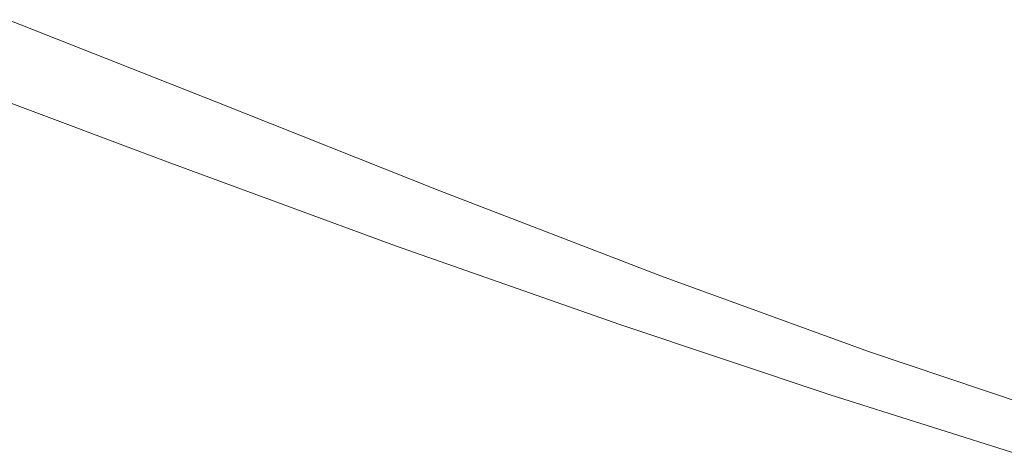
# Model space of a CAD drawing. Header units: millimetres. Extents: x 3925 to 5043, y -86 to 778.
# Tile 8 of 256: x 4017.12 to 4026.18, y 124.76 to 128.78. Entities that reach past the tile are written whole.
import ezdxf

# ---------------------------------------------------------------- set-up
doc = ezdxf.new("R2010")
doc.units = ezdxf.units.MM
doc.header["$LTSCALE"] = 46.255
doc.layers.add('H30K-TOP-COVDXF_CONTINUOUS_LINE', color=7, linetype='CONTINUOUS')

msp = doc.modelspace()

# ---------------------------------------------------------------- linework, layer by layer
at = {"layer": 'H30K-TOP-COVDXF_CONTINUOUS_LINE', "color": 7, "linetype": 'Continuous', "lineweight": 0}
for p, q in [((4017.0137, 128.7803), (4018.9339, 128.02)), ((4016.9503, 128.0448), (4018.5088, 127.4581)), ((4024.9272, 125.7253), (4026.6849, 125.1325)), ((4024.5762, 125.326), (4026.3591, 124.7588))]:
    msp.add_line(p, q, dxfattribs=at)
for points in [[(4018.9339, 128.02), (4020.9841, 127.2049), (4023.0223, 126.4183), (4024.9272, 125.7253)], [(4018.5088, 127.4581), (4020.575, 126.6984), (4022.6408, 125.9721), (4024.5762, 125.326)]]:
    msp.add_lwpolyline(points, dxfattribs=at)

doc.saveas('drawing.dxf')
